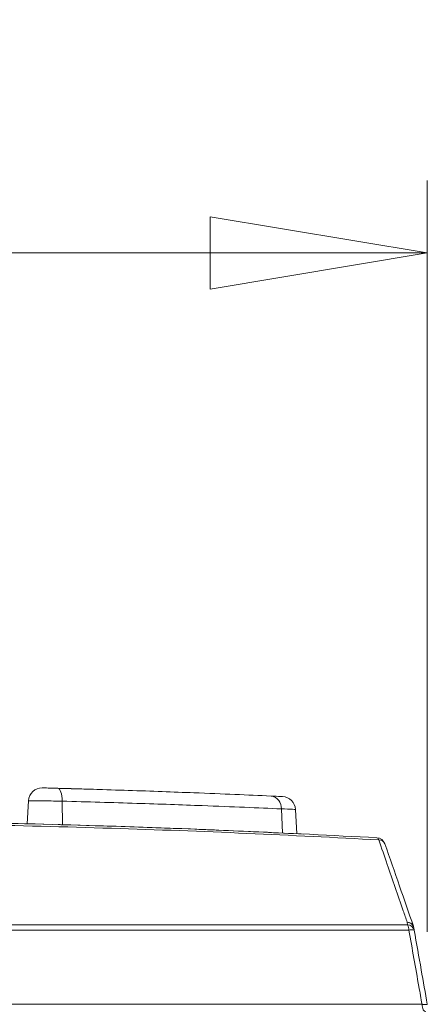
# Model space of a CAD drawing. Header units: millimetres. Extents: x 0 to 2100, y 0 to 1485.
# Tile 28 of 118: x 393 to 421, y 546 to 614. Entities that reach past the tile are written whole.
import ezdxf

# ---------------------------------------------------------------- set-up
doc = ezdxf.new("R2010")
doc.units = ezdxf.units.MM
doc.header["$LTSCALE"] = 5
doc.styles.add('SLDTEXTSTYLE1', font='TXT', dxfattribs={"width": 0.75})
doc.dimstyles.new('SLDDIMSTYLE0', dxfattribs={"dimtxt": 12.5, "dimasz": 15, "dimexe": 0, "dimexo": 0.0625, "dimgap": 3.125, "dimtad": 1, "dimdec": 0, "dimlfac": 0.8, "dimrnd": 1e-09, "dimzin": 12, "dimdsep": 46, "dimtxsty": 'SLDTEXTSTYLE1', "dimblk1": 'CLOSED', "dimblk2": 'CLOSED', "dimsah": 1, "dimcen": 0.09, "dimadec": 0, "dimazin": 3, "dimtfac": 1, "dimtofl": 0, "dimtmove": 0, "dimatfit": 3, "dimldrblk": 'CLOSED', "dimfxl": 1, "dimfrac": 2, "dimtolj": 1, "dimtzin": 12, "dimarcsym": 0})

# ---------------------------------------------------------------- blocks, each defined once
blk = doc.blocks.new('_CLOSED')
at = {"color": 0, "linetype": 'ByBlock', "lineweight": -2}
for p, q in [((-1, 0.166667), (0, 0)), ((-1, 0.166667), (-1, -0.166667)), ((0, 0), (-1, -0.166667)), ((0, 0), (-1, 0))]:
    blk.add_line(p, q, dxfattribs=at)
blk = doc.blocks.new('_D_7')
at = {"color": 7, "linetype": 'Continuous', "lineweight": 0}
for p, q in [((324.417, 551.191), (324.417, 603.098)), ((421.11, 551.191), (421.11, 603.098)), ((324.417, 598.098), (421.11, 598.098))]:
    blk.add_line(p, q, dxfattribs=at)
at = {"color": 7, "linetype": 'Continuous', "lineweight": 0, "xscale": 15, "yscale": 15, "rotation": 180}
blk.add_blockref('_CLOSED', (324.417, 598.098, -23.722), dxfattribs=at)
at = {"color": 7, "linetype": 'Continuous', "lineweight": 0, "xscale": 15, "yscale": 15}
blk.add_blockref('_CLOSED', (421.11, 598.098, -23.722), dxfattribs=at)
at = {"color": 7, "linetype": 'Continuous', "lineweight": 0, "insert": (363.527, 614.211), "char_height": 12.5, "attachment_point": 1, "style": 'SLDTEXTSTYLE1'}
blk.add_mtext('77', dxfattribs=at)

msp = doc.modelspace()

# ---------------------------------------------------------------- linework, layer by layer
at = {"color": 7, "linetype": 'Continuous', "lineweight": 15}
for p, q in [((393.572, 560.257), (393.488, 558.664)), ((412.102, 557.969), (412.013, 559.658)), ((325.773, 551.685), (419.754, 551.685)), ((419.724, 551.86), (419.754, 551.685)), ((419.841, 551.315), (325.686, 551.315)), ((420.207, 551.315), (420.176, 551.49)), ((324.779, 546.191), (420.748, 546.191))]:
    msp.add_line(p, q, dxfattribs=at)
at = {"color": 8, "linetype": 'Continuous', "lineweight": 15}
for p, q in [((395.907, 560.227), (395.938, 558.598)), ((411.037, 559.692), (411.108, 558.017))]:
    msp.add_line(p, q, dxfattribs=at)
at = {"color": 7, "linetype": 'Continuous', "lineweight": 15, "flags": 128}
for points in [[(395.907, 560.227), (395.902, 560.402), (395.886, 560.569), (395.858, 560.721), (395.821, 560.855), (395.775, 560.965), (395.721, 561.046), (395.663, 561.097), (395.601, 561.115)], [(421.001, 545.675), (420.956, 545.684), (420.913, 545.712), (420.872, 545.758), (420.836, 545.821), (420.804, 545.898), (420.778, 545.987), (420.759, 546.086), (420.748, 546.191)]]:
    msp.add_lwpolyline(points, dxfattribs=at)
at = {"color": 7, "linetype": 'Continuous', "lineweight": 15}
for centre, radius, start, end in [((394.508, 560.207), 0.937, 88.4973, 177.11293), ((410.195, 559.746), 0.843, 356.31648, 81.31986), ((411.077, 559.606), 0.937, 3.28398, 87.35085), ((417.574, 557.516), 0.189, 11.02866, 73.63131), ((417.593, 557.074), 0.625, 19.06335, 86.86693), ((417.764, 557.094), 0.458, 23.62072, 90.5408), ((419.694, 551.363), 0.498, 14.7656, 86.58489), ((419.73, 551.401), 0.459, 23.68074, 90.8427), ((418.794, 551.264), 1.048, 2.76232, 23.66157), ((419.725, 551.188), 0.498, 14.76979, 86.60416), ((420.024, 550.637), 0.702, 74.92846, 105.07154), ((419.56, 551.381), 0.625, 10, 19.06335)]:
    msp.add_arc(centre, radius, start, end, dxfattribs=at)
for points, knots in [([(394.538, 561.144), (394.536, 561.144), (394.523, 561.144), (394.583, 561.143), (394.719, 561.139), (394.931, 561.134), (395.185, 561.127), (395.419, 561.12), (395.552, 561.117), (395.601, 561.115)], [0, 0, 0, 0, 0.02378, 0.198642, 0.373555, 0.548576, 0.723716, 0.898937, 1, 1, 1, 1]), ([(395.601, 561.115), (397.253, 561.067), (400.606, 560.969), (404.638, 560.82), (407.902, 560.687), (409.512, 560.615), (410.323, 560.579)], [0, 0, 0, 0, 0.287635, 0.583597, 0.790286, 1, 1, 1, 1]), ([(395.771, 561.11), (396.031, 561.103), (396.928, 561.079), (397.861, 561.05), (398.514, 561.03), (398.549, 561.029), (398.552, 561.029)], [0, 0, 0, 0, 0.1618342, 0.558672, 0.9554312, 1, 1, 1, 1]), ([(398.683, 561.025), (398.683, 561.025), (398.684, 561.025), (398.666, 561.025), (398.654, 561.026)], [0, 0, 0, 0, 0.3046487, 1, 1, 1, 1]), ([(410.323, 560.579), (410.569, 560.568), (411.033, 560.547), (411.076, 560.545), (411.097, 560.544)], [0, 0, 0, 0, 0.530415, 1, 1, 1, 1]), ([(411.037, 559.692), (410.216, 559.727), (408.562, 559.799), (405.25, 559.93), (401.098, 560.079), (397.654, 560.178), (395.907, 560.227)], [0, 0, 0, 0, 0.206724, 0.416475, 0.704069, 1, 1, 1, 1]), ([(417.76, 557.553), (414.737, 557.708), (408.692, 558.018), (399.257, 558.371), (389.599, 558.626), (379.457, 558.773), (368.972, 558.793), (358.106, 558.673), (347.245, 558.407), (337.051, 558.031), (330.668, 557.702), (327.767, 557.553)], [0, 0, 0, 0, 0.104719, 0.209439, 0.316795, 0.424151, 0.541147, 0.658142, 0.778809, 0.899473, 1, 1, 1, 1]), ([(327.9, 557.698), (330.792, 557.847), (337.051, 558.171), (346.992, 558.541), (357.702, 558.811), (368.646, 558.939), (379.244, 558.921), (389.308, 558.776), (398.863, 558.527), (408.356, 558.175), (414.537, 557.857), (417.627, 557.698)], [0, 0, 0, 0, 0.100525, 0.217519, 0.334515, 0.455182, 0.57585, 0.680579, 0.785309, 0.892655, 1, 1, 1, 1]), ([(412.561, 557.946), (410.728, 558.037), (405.686, 558.287), (397.086, 558.582), (386.84, 558.827), (376.501, 558.938), (366.214, 558.92), (355.995, 558.775), (345.779, 558.502), (336.701, 558.151), (331.15, 557.867), (328.889, 557.752)], [0, 0, 0, 0, 0.068218, 0.187631, 0.309635, 0.432536, 0.551133, 0.670556, 0.792582, 0.915503, 1, 1, 1, 1]), ([(396.217, 558.59), (396.171, 558.591), (396.081, 558.594), (395.851, 558.601), (395.671, 558.606), (395.617, 558.607)], [0, 0, 0, 0, 0.412693, 0.823279, 1, 1, 1, 1]), ([(419.724, 551.86), (419.632, 552.127), (419.172, 553.459), (418.517, 555.357), (417.955, 556.987), (417.76, 557.553)], [0, 0, 0, 0, 0.140425, 0.702125, 1, 1, 1, 1]), ([(418.184, 557.278), (418.52, 556.304), (419.176, 554.407), (419.832, 552.509), (420.151, 551.586)], [0, 0, 0, 0, 0.5133288, 1, 1, 1, 1]), ([(420.748, 546.191), (420.675, 546.599), (420.373, 548.307), (420.071, 550.015), (419.841, 551.315)], [0, 0, 0, 0, 0.2387485, 1, 1, 1, 1]), ([(420.207, 551.315), (420.368, 550.398), (420.669, 548.69), (420.971, 546.982), (421.11, 546.191)], [0, 0, 0, 0, 0.537004, 1, 1, 1, 1]), ([(421.11, 546.191), (421.104, 546.185), (421.094, 546.172), (420.987, 546.17), (420.86, 546.179), (420.773, 546.188), (420.748, 546.191)], [0, 0, 0, 0, 0.295264, 0.587842, 0.879721, 1, 1, 1, 1])]:
    msp.add_open_spline(points, degree=3, knots=knots, dxfattribs=at)
at = {"color": 8, "linetype": 'Continuous', "lineweight": 15}
for points, knots in [([(395.907, 560.227), (395.801, 560.229), (395.51, 560.232), (394.999, 560.239), (394.444, 560.246), (393.979, 560.251), (393.681, 560.255), (393.55, 560.256), (393.58, 560.256), (393.584, 560.256)], [0, 0, 0, 0, 0.100686, 0.275273, 0.449852, 0.62442, 0.798992, 0.973585, 1, 1, 1, 1]), ([(411.982, 559.656), (411.957, 559.657), (411.903, 559.659), (411.338, 559.681), (411.037, 559.692)], [0, 0, 0, 0, 0.466274, 1, 1, 1, 1])]:
    msp.add_open_spline(points, degree=3, knots=knots, dxfattribs=at)

# ---------------------------------------------------------------- dimensions: what is measured, and where the dimension line sits
at = {"color": 7, "linetype": 'Continuous', "lineweight": 0}
dim = msp.add_linear_dim(base=(421.11, 598.098), p1=(324.417, 546.191), p2=(421.11, 546.191), dimstyle='SLDDIMSTYLE0', dxfattribs=at)
dim.commit()
dim.dimension.update_dxf_attribs({"geometry": '_D_7', "text_midpoint": (372.764, 598.098), "dimtype": 160})

doc.saveas('drawing.dxf')
